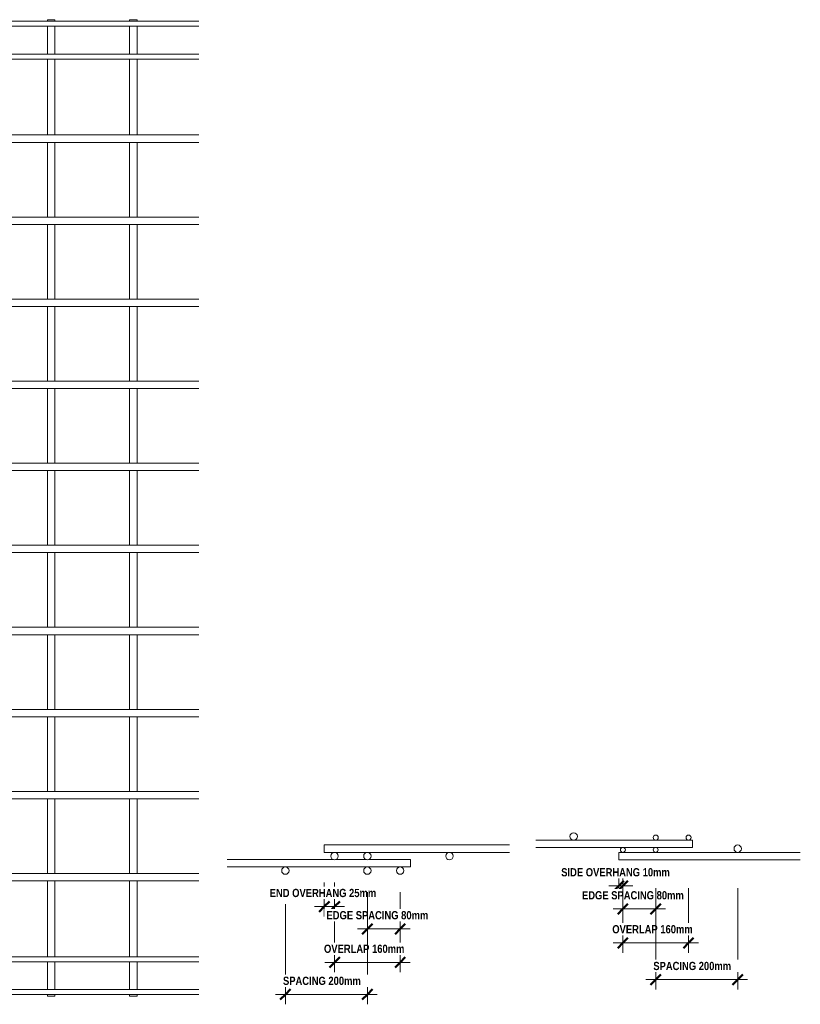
# Model space of a CAD drawing. Header units: millimetres. Extents: x -1162 to 8812, y -788 to 3349.
# Tile 4 of 4: x 6909 to 8812, y -257 to 2143. Entities that reach past the tile are written whole.
import ezdxf

# ---------------------------------------------------------------- set-up
doc = ezdxf.new("R2010")
doc.units = ezdxf.units.MM
for name, color, linetype, lineweight in [('A-ANNO-DIMS', 211, 'Continuous', 9), ('A-ANNO-DIMS-10', 211, 'Continuous', 9), ('A-GENM', 13, 'Continuous', 18)]:
    doc.layers.add(name, color=color, linetype=linetype, lineweight=lineweight)
doc.styles.add('TechnicBold_1', font='techb___.ttf', dxfattribs={"height": 20})
doc.dimstyles.new('Technic_-_DiagonalSlash_1', dxfattribs={"dimscale": 304.8, "dimtxt": 26.853907, "dimasz": 0.082021, "dimexe": 0.07874, "dimexo": 0.164042, "dimgap": 0.057415, "dimtad": 1, "dimdec": 0, "dimzin": 0, "dimdsep": 46, "dimtxsty": 'TechnicBold_1', "dimblk1": 'OBLIQUE', "dimblk2": 'OBLIQUE', "dimsah": 1, "dimcen": 0.09, "dimdle": 0.07874, "dimazin": 0, "dimtfac": 1, "dimtdec": 4, "dimtix": 1, "dimtmove": 0, "dimatfit": 3, "dimfxl": 1, "dimtvp": 1, "dimtfill": 1, "dimtolj": 1, "dimtzin": 0, "dimarcsym": 2})

# ---------------------------------------------------------------- blocks, each defined once
blk = doc.blocks.new('United Steel SE92 Double Mesh - United Steel SE92 Double Mesh-V2-Level 1')
at = {"layer": 'A-GENM'}
for p, q in [((-4916, 0), (-4932.8, 0)), ((-4916, -3.9), (-4916, 0)), ((-4636, 0), (-4652.8, 0)), ((-4636, -3.9), (-4636, 0)), ((-4454, 0), (-4454, -3.9)), ((-4436, 0), (-4454, 0)), ((-4436, -3.9), (-4436, 0)), ((-4254, 0), (-4254, -3.9)), ((-4236, 0), (-4254, 0)), ((-4236, -3.9), (-4236, 0)), ((-4054, 0), (-4054, -3.9)), ((-4036, 0), (-4054, 0)), ((-4036, -3.9), (-4036, 0)), ((-3854, 0), (-3854, -3.9)), ((-3836, 0), (-3854, 0)), ((-3836, -3.9), (-3836, 0)), ((-3654, 0), (-3654, -3.9)), ((-3636, 0), (-3654, 0)), ((-3636, -3.9), (-3636, 0)), ((-3454, 0), (-3454, -3.9)), ((-3436, 0), (-3454, 0)), ((-3436, -3.9), (-3436, 0)), ((-4854, -3.9), (-4932.8, -3.9)), ((-4932.8, -16.1), (-4854, -16.1)), ((-4916, -55.2), (-4916, -16.1)), ((-4774, -3.9), (-4836, -3.9)), ((-4836, -16.1), (-4774, -16.1)), ((-4750.8, -3.9), (-4756, -3.9)), ((-4756, -16.1), (-4750.8, -16.1)), ((-4670.8, -3.9), (-4732.8, -3.9)), ((-4732.8, -16.1), (-4670.8, -16.1)), ((-3284.9, -3.9), (-4652.8, -3.9)), ((-4652.8, -16.1), (-3284.9, -16.1)), ((-4636, -83.9), (-4636, -16.1)), ((-4454, -16.1), (-4454, -83.9)), ((-4436, -83.9), (-4436, -16.1)), ((-4254, -16.1), (-4254, -83.9)), ((-4236, -83.9), (-4236, -16.1)), ((-4054, -16.1), (-4054, -83.9)), ((-4036, -83.9), (-4036, -16.1)), ((-3854, -16.1), (-3854, -83.9)), ((-3836, -83.9), (-3836, -16.1)), ((-3654, -16.1), (-3654, -83.9)), ((-3636, -83.9), (-3636, -16.1)), ((-3454, -16.1), (-3454, -83.9)), ((-3436, -83.9), (-3436, -16.1)), ((-4916, -83.9), (-4916, -67.4)), ((-4854, -83.9), (-4932.8, -83.9)), ((-4774, -83.9), (-4836, -83.9)), ((-4750.8, -83.9), (-4756, -83.9)), ((-4670.8, -83.9), (-4732.8, -83.9)), ((-3284.9, -83.9), (-4652.8, -83.9)), ((-4932.8, -96.1), (-4854, -96.1)), ((-4916, -135.2), (-4916, -96.1)), ((-4836, -96.1), (-4774, -96.1)), ((-4756, -96.1), (-4750.8, -96.1)), ((-4732.8, -96.1), (-4670.8, -96.1)), ((-4652.8, -96.1), (-3284.9, -96.1)), ((-4636, -281), (-4636, -96.1)), ((-4454, -96.1), (-4454, -281)), ((-4436, -281), (-4436, -96.1)), ((-4254, -96.1), (-4254, -281)), ((-4236, -281), (-4236, -96.1)), ((-4054, -96.1), (-4054, -281)), ((-4036, -281), (-4036, -96.1)), ((-3854, -96.1), (-3854, -281.1)), ((-3836, -281.1), (-3836, -96.1)), ((-3654, -96.1), (-3654, -281.1)), ((-3636, -281.1), (-3636, -96.1)), ((-3454, -96.1), (-3454, -281.1)), ((-3436, -281.1), (-3436, -96.1)), ((-4934, -151.3), (-4934, -252.3)), ((-4916, -252.3), (-4916, -147.4)), ((-4654, -151.3), (-4654, -281)), ((-4854, -281), (-4950, -281)), ((-4950, -281), (-4950, -299)), ((-4934, -270.3), (-4934, -281)), ((-4916, -281), (-4916, -270.3)), ((-4774, -281), (-4836, -281)), ((-3284.9, -281), (-4756, -281)), ((-4950, -299), (-4854, -299)), ((-4934, -299), (-4934, -452.3)), ((-4916, -452.3), (-4916, -299)), ((-4836, -299), (-4774, -299)), ((-4756, -299), (-3284.9, -299)), ((-4654, -299), (-4654, -481)), ((-4636, -481), (-4636, -299)), ((-4454, -299), (-4454, -481)), ((-4436, -481), (-4436, -299)), ((-4254, -299), (-4254, -481)), ((-4236, -481), (-4236, -299)), ((-4054, -299), (-4054, -481)), ((-4036, -481), (-4036, -299)), ((-3854, -298.9), (-3854, -481.1)), ((-3836, -481.1), (-3836, -298.9)), ((-3654, -298.9), (-3654, -481.1)), ((-3636, -481.1), (-3636, -298.9)), ((-3454, -298.9), (-3454, -481.1)), ((-3436, -481.1), (-3436, -298.9)), ((-4934, -470.3), (-4934, -481)), ((-4916, -481), (-4916, -470.3)), ((-4853.9, -481), (-4950, -481)), ((-4950, -481), (-4950, -499)), ((-4950, -499), (-4853.9, -499)), ((-4934, -499), (-4934, -652.3)), ((-4916, -652.3), (-4916, -499)), ((-4773.9, -481), (-4836, -481)), ((-4836, -499), (-4773.9, -499)), ((-3284.9, -481), (-4756, -481)), ((-4756, -499), (-3284.9, -499)), ((-4654, -499), (-4654, -681)), ((-4636, -681), (-4636, -499)), ((-4454, -499), (-4454, -681)), ((-4436, -681), (-4436, -499)), ((-4254, -499), (-4254, -681)), ((-4236, -681), (-4236, -499)), ((-4054, -499), (-4054, -681)), ((-4036, -681), (-4036, -499)), ((-3854, -498.9), (-3854, -681.1)), ((-3836, -681.1), (-3836, -498.9)), ((-3654, -498.9), (-3654, -681.1)), ((-3636, -681.1), (-3636, -498.9)), ((-3454, -498.9), (-3454, -681.1)), ((-3436, -681.1), (-3436, -498.9)), ((-4934, -670.3), (-4934, -681)), ((-4916, -681), (-4916, -670.3)), ((-4853.9, -681), (-4950, -681)), ((-4950, -681), (-4950, -699)), ((-4773.9, -681), (-4836, -681)), ((-3284.9, -681), (-4756, -681)), ((-4950, -699), (-4853.9, -699)), ((-4934, -699), (-4934, -852.3)), ((-4916, -852.3), (-4916, -699)), ((-4836, -699), (-4773.9, -699)), ((-4756, -699), (-3284.9, -699)), ((-4654, -699), (-4654, -881)), ((-4636, -881), (-4636, -699)), ((-4454, -699), (-4454, -881)), ((-4436, -881), (-4436, -699)), ((-4254, -699), (-4254, -881)), ((-4236, -881), (-4236, -699)), ((-4054, -699), (-4054, -881)), ((-4036, -881), (-4036, -699)), ((-3854, -698.9), (-3854, -881.1)), ((-3836, -881.1), (-3836, -698.9)), ((-3654, -698.9), (-3654, -881.1)), ((-3636, -881.1), (-3636, -698.9)), ((-3454, -698.9), (-3454, -881.1)), ((-3436, -881.1), (-3436, -698.9)), ((-4854, -881), (-4950, -881)), ((-4950, -881), (-4950, -899)), ((-4934, -870.3), (-4934, -881)), ((-4916, -881), (-4916, -870.3)), ((-4774, -881), (-4836, -881)), ((-3284.9, -881), (-4756, -881)), ((-4950, -899), (-4854, -899)), ((-4934, -899), (-4934, -1052.3)), ((-4916, -1052.3), (-4916, -899)), ((-4836, -899), (-4774, -899)), ((-4756, -899), (-3284.9, -899)), ((-4654, -899), (-4654, -1081)), ((-4636, -1081), (-4636, -899)), ((-4454, -899), (-4454, -1081)), ((-4436, -1081), (-4436, -899)), ((-4254, -899), (-4254, -1081)), ((-4236, -1081), (-4236, -899)), ((-4054, -899), (-4054, -1081)), ((-4036, -1081), (-4036, -899)), ((-3854, -898.9), (-3854, -1081.1)), ((-3836, -1081.1), (-3836, -898.9)), ((-3654, -898.9), (-3654, -1081.1)), ((-3636, -1081.1), (-3636, -898.9)), ((-3454, -898.9), (-3454, -1081.1)), ((-3436, -1081.1), (-3436, -898.9)), ((-4934, -1070.3), (-4934, -1081)), ((-4916, -1081), (-4916, -1070.3)), ((-4854, -1081), (-4950, -1081)), ((-4950, -1081), (-4950, -1099)), ((-4950, -1099), (-4854, -1099)), ((-4934, -1099), (-4934, -1252.3)), ((-4916, -1252.3), (-4916, -1099)), ((-4774, -1081), (-4836, -1081)), ((-4836, -1099), (-4774, -1099)), ((-3284.9, -1081), (-4756, -1081)), ((-4756, -1099), (-3284.9, -1099)), ((-4654, -1099), (-4654, -1281)), ((-4636, -1281), (-4636, -1099)), ((-4454, -1099), (-4454, -1281)), ((-4436, -1281), (-4436, -1099)), ((-4254, -1099), (-4254, -1248.1)), ((-4236, -1246.3), (-4236, -1099)), ((-4054, -1099), (-4054, -1279.4)), ((-4036, -1281), (-4036, -1099)), ((-3854, -1098.9), (-3854, -1281.1)), ((-3836, -1281.1), (-3836, -1098.9)), ((-3654, -1098.9), (-3654, -1281.1)), ((-3636, -1281.1), (-3636, -1098.9)), ((-3454, -1098.9), (-3454, -1281.1)), ((-3436, -1281.1), (-3436, -1098.9)), ((-4934, -1270.3), (-4934, -1281)), ((-4916, -1281), (-4916, -1270.3)), ((-4854, -1281), (-4950, -1281)), ((-4950, -1281), (-4950, -1299)), ((-4774, -1281), (-4836, -1281)), ((-4340, -1281), (-4756, -1281)), ((-3284.9, -1281), (-4051, -1281)), ((-4950, -1299), (-4854, -1299)), ((-4934, -1299), (-4934, -1452.3)), ((-4916, -1452.3), (-4916, -1299)), ((-4836, -1299), (-4774, -1299)), ((-4756, -1299), (-4369.7, -1299)), ((-4654, -1299), (-4654, -1481)), ((-4636, -1481), (-4636, -1299)), ((-4454, -1299), (-4454, -1392.5)), ((-4436, -1364.7), (-4436, -1299)), ((-4021.4, -1299), (-3284.9, -1299)), ((-3854, -1298.9), (-3854, -1481.1)), ((-3836, -1481.1), (-3836, -1298.9)), ((-3654, -1298.9), (-3654, -1481.1)), ((-3636, -1481.1), (-3636, -1298.9)), ((-3454, -1298.9), (-3454, -1481.1)), ((-3436, -1481.1), (-3436, -1298.9)), ((-4854, -1481), (-4950, -1481)), ((-4950, -1481), (-4950, -1499)), ((-4934, -1470.3), (-4934, -1481)), ((-4916, -1481), (-4916, -1470.3)), ((-4774, -1481), (-4836.1, -1481)), ((-4488.9, -1481), (-4756.1, -1481)), ((-3284.9, -1481), (-3902.1, -1481)), ((-4950, -1499), (-4854, -1499)), ((-4934, -1499), (-4934, -1652.3)), ((-4916, -1652.3), (-4916, -1499)), ((-4836.1, -1499), (-4774, -1499)), ((-4756.1, -1499), (-4491.3, -1499)), ((-4654, -1499), (-4654, -1681)), ((-4636, -1681), (-4636, -1499)), ((-3899.8, -1499), (-3284.9, -1499)), ((-3854, -1498.9), (-3854, -1681.1)), ((-3836, -1681.1), (-3836, -1498.9)), ((-3654, -1498.9), (-3654, -1681.1)), ((-3636, -1681.1), (-3636, -1498.9)), ((-3454, -1498.9), (-3454, -1681.1)), ((-3436, -1681.1), (-3436, -1498.9)), ((-4934, -1670.3), (-4934, -1681)), ((-4916, -1681), (-4916, -1670.3)), ((-4854, -1681), (-4950, -1681)), ((-4950, -1681), (-4950, -1699)), ((-4950, -1699), (-4854, -1699)), ((-4934, -1699), (-4934, -1852.3)), ((-4916, -1852.3), (-4916, -1699)), ((-4774, -1681), (-4836.1, -1681)), ((-4836.1, -1699), (-4774, -1699)), ((-4459.9, -1681), (-4756.1, -1681)), ((-4756.1, -1699), (-4450.3, -1699)), ((-4654, -1699), (-4654, -1881)), ((-4636, -1881), (-4636, -1699)), ((-4454, -1699), (-4454, -1881)), ((-3940.8, -1699), (-3284.9, -1699)), ((-3284.9, -1681), (-3931.2, -1681)), ((-3854, -1698.9), (-3854, -1881.1)), ((-3836, -1881.1), (-3836, -1698.9)), ((-3654, -1698.9), (-3654, -1881.1)), ((-3636, -1881.1), (-3636, -1698.9)), ((-3454, -1698.9), (-3454, -1881.1)), ((-3436, -1881.1), (-3436, -1698.9)), ((-4436, -1881), (-4436, -1719.9)), ((-4036, -1881), (-4036, -1795.5)), ((-4054, -1805.2), (-4054, -1881)), ((-4254, -1836.5), (-4254, -1881)), ((-4236, -1881), (-4236, -1838.3)), ((-4934, -1870.3), (-4934, -1881)), ((-4916, -1881), (-4916, -1870.3)), ((-4854, -1881), (-4950, -1881)), ((-4950, -1881), (-4950, -1899)), ((-4774, -1881), (-4836.1, -1881)), ((-3284.9, -1881), (-4756.1, -1881)), ((-4950, -1899), (-4854, -1899)), ((-4934, -1899), (-4934, -2052.3)), ((-4916, -2052.3), (-4916, -1899)), ((-4836.1, -1899), (-4774, -1899)), ((-4756.1, -1899), (-3284.9, -1899)), ((-4654, -1899), (-4654, -2081)), ((-4636, -2081), (-4636, -1899)), ((-4454, -1899), (-4454, -2081)), ((-4436, -2081), (-4436, -1899)), ((-4254, -1899), (-4254, -2081)), ((-4236, -2081), (-4236, -1899)), ((-4054, -1899), (-4054, -2081)), ((-4036, -2081), (-4036, -1899)), ((-3854, -1898.9), (-3854, -2081.1)), ((-3836, -2081.1), (-3836, -1898.9)), ((-3654, -1898.9), (-3654, -2081.1)), ((-3636, -2081.1), (-3636, -1898.9)), ((-3454, -1898.9), (-3454, -2081.1)), ((-3436, -2081.1), (-3436, -1898.9)), ((-4854, -2081), (-4950, -2081)), ((-4950, -2081), (-4950, -2099)), ((-4934, -2070.3), (-4934, -2081)), ((-4916, -2081), (-4916, -2070.3)), ((-4774, -2081), (-4836, -2081)), ((-3284.9, -2081), (-4756, -2081)), ((-4950, -2099), (-4854, -2099)), ((-4934, -2099), (-4934, -2255.2)), ((-4916, -2255.2), (-4916, -2099)), ((-4836, -2099), (-4774, -2099)), ((-4756, -2099), (-3284.9, -2099)), ((-4654, -2099), (-4654, -2283.9)), ((-4636, -2283.9), (-4636, -2099)), ((-4454, -2099), (-4454, -2283.9)), ((-4436, -2283.9), (-4436, -2099)), ((-4254, -2099), (-4254, -2283.9)), ((-4236, -2283.9), (-4236, -2099)), ((-4054, -2099), (-4054, -2283.9)), ((-4036, -2283.9), (-4036, -2099)), ((-3854, -2098.9), (-3854, -2283.9)), ((-3836, -2283.9), (-3836, -2098.9)), ((-3654, -2098.9), (-3654, -2283.9)), ((-3636, -2283.9), (-3636, -2098.9)), ((-3454, -2098.9), (-3454, -2283.9)), ((-3436, -2283.9), (-3436, -2098.9)), ((-4934, -2267.4), (-4934, -2283.9)), ((-4916, -2283.9), (-4916, -2267.4)), ((-4854, -2283.9), (-4950, -2283.9)), ((-4950, -2283.9), (-4950, -2296.1)), ((-4950, -2296.1), (-4854, -2296.1)), ((-4934, -2296.1), (-4934, -2335.2)), ((-4916, -2335.2), (-4916, -2296.1)), ((-4774, -2283.9), (-4836, -2283.9)), ((-4836, -2296.1), (-4774, -2296.1)), ((-3284.9, -2283.9), (-4756, -2283.9)), ((-4756, -2296.1), (-3284.9, -2296.1)), ((-4654, -2296.1), (-4654, -2363.9)), ((-4636, -2363.9), (-4636, -2296.1)), ((-4454, -2296.1), (-4454, -2363.9)), ((-4436, -2363.9), (-4436, -2296.1)), ((-4254, -2296.1), (-4254, -2363.9)), ((-4236, -2363.9), (-4236, -2296.1)), ((-4054, -2296.1), (-4054, -2363.9)), ((-4036, -2363.9), (-4036, -2296.1)), ((-3854, -2296.1), (-3854, -2363.9)), ((-3836, -2363.9), (-3836, -2296.1)), ((-3654, -2296.1), (-3654, -2363.9)), ((-3636, -2363.9), (-3636, -2296.1)), ((-3454, -2296.1), (-3454, -2363.9)), ((-3436, -2363.9), (-3436, -2296.1)), ((-4934, -2347.4), (-4934, -2363.9)), ((-4916, -2363.9), (-4916, -2347.4)), ((-4854, -2351.3), (-4854, -2363.9)), ((-4836, -2363.9), (-4836, -2351.3)), ((-3284.9, -2363.9), (-4950, -2363.9)), ((-4950, -2363.9), (-4950, -2376.1)), ((-4950, -2376.1), (-3284.9, -2376.1)), ((-4934, -2376.1), (-4934, -2380)), ((-4934, -2380), (-4916, -2380)), ((-4916, -2380), (-4916, -2376.1)), ((-4854, -2376.1), (-4854, -2380)), ((-4854, -2380), (-4836, -2380)), ((-4836, -2380), (-4836, -2376.1)), ((-4654, -2376.1), (-4654, -2380)), ((-4654, -2380), (-4636, -2380)), ((-4636, -2380), (-4636, -2376.1)), ((-4454, -2376.1), (-4454, -2380)), ((-4454, -2380), (-4436, -2380)), ((-4436, -2380), (-4436, -2376.1)), ((-4254, -2376.1), (-4254, -2380)), ((-4254, -2380), (-4236, -2380)), ((-4236, -2380), (-4236, -2376.1)), ((-4054, -2376.1), (-4054, -2380)), ((-4054, -2380), (-4036, -2380)), ((-4036, -2380), (-4036, -2376.1)), ((-3854, -2376.1), (-3854, -2380)), ((-3854, -2380), (-3836, -2380)), ((-3836, -2380), (-3836, -2376.1)), ((-3654, -2376.1), (-3654, -2380)), ((-3654, -2380), (-3636, -2380)), ((-3636, -2380), (-3636, -2376.1)), ((-3454, -2376.1), (-3454, -2380)), ((-3454, -2380), (-3436, -2380)), ((-3436, -2380), (-3436, -2376.1))]:
    blk.add_line(p, q, dxfattribs=at)
blk = doc.blocks.new('United Steel SE92 Double Mesh - United Steel SE92 Double Mesh-293096-Section A')
at = {"layer": 'A-GENM'}
for p, q in [((-5439.8, 131), (-5891.2, 131)), ((-5891.2, 131), (-5891.2, 122)), ((-5891.2, 122), (-5891.2, 113)), ((-5891.2, 113), (-5439.8, 113))]:
    blk.add_line(p, q, dxfattribs=at)
for centre, start, end in [((-5866.2, 104), 0, 180), ((-5866.2, 104), 180, 360), ((-5786.2, 104), 0, 180), ((-5786.2, 104), 180, 360), ((-5586.2, 104), 360, 180), ((-5586.2, 104), 180, 360)]:
    blk.add_arc(centre, 9, start, end, dxfattribs=at)
blk = doc.blocks.new('United Steel SE92 Double Mesh - United Steel SE92 Double Mesh-V3-Section A')
at = {"layer": 'A-GENM'}
for p, q in [((-5868.5, 95.4), (-6128.1, 95.4)), ((-6128.1, 77.4), (-5681.2, 77.4)), ((-5788.5, 95.4), (-5863.8, 95.4)), ((-5681.2, 95.4), (-5783.8, 95.4)), ((-5681.2, 86.4), (-5681.2, 95.4)), ((-5681.2, 77.4), (-5681.2, 86.4))]:
    blk.add_line(p, q, dxfattribs=at)
for centre, start, end in [((-5986.2, 68.5), 360, 180), ((-5786.2, 68.5), 0, 180), ((-5706.2, 68.5), 0, 180), ((-5986.2, 68.5), 180, 360), ((-5786.2, 68.5), 180, 360), ((-5706.2, 68.5), 180, 360)]:
    blk.add_arc(centre, 9, start, end, dxfattribs=at)
blk = doc.blocks.new('United Steel SE92 Double Mesh - United Steel SE92 Double Mesh-293096-Section B')
at = {"layer": 'A-GENM'}
for p, q in [((-1728.7, 113), (-2171.3, 113)), ((-2171.3, 113), (-2171.3, 104)), ((-2171.3, 104), (-2171.3, 95)), ((-2171.3, 95), (-1728.7, 95))]:
    blk.add_line(p, q, dxfattribs=at)
for centre, radius, start, end in [((-2161.3, 119.1), 6.1, 360, 180), ((-2081.3, 119.1), 6.1, 360, 180), ((-1881.3, 122), 9, 360, 180), ((-1881.3, 122), 9, 180, 360), ((-2161.3, 119.1), 6.1, 180, 360), ((-2081.3, 119.1), 6.1, 180, 360)]:
    blk.add_arc(centre, radius, start, end, dxfattribs=at)
blk = doc.blocks.new('United Steel SE92 Double Mesh - United Steel SE92 Double Mesh-V4-Section B')
at = {"layer": 'A-GENM'}
for p, q in [((-1991.2, 142.9), (-2373.6, 142.9)), ((-2373.6, 124.9), (-2162.7, 124.9)), ((-2159.9, 124.9), (-2082.7, 124.9)), ((-2079.9, 124.9), (-1991.2, 124.9)), ((-1991.2, 133.9), (-1991.2, 142.9)), ((-1991.2, 124.9), (-1991.2, 133.9))]:
    blk.add_line(p, q, dxfattribs=at)
for centre, radius, start, end in [((-2281.2, 151.9), 9, 360, 180), ((-2281.2, 151.9), 9, 180, 360), ((-2081.2, 149), 6.1, 360, 180), ((-2081.2, 149), 6.1, 180, 360), ((-2001.2, 149), 6.1, 360, 180), ((-2001.2, 149), 6.1, 180, 360)]:
    blk.add_arc(centre, radius, start, end, dxfattribs=at)
blk = doc.blocks.new('DIMBLOCK3-Section A')
at = {"layer": 'A-ANNO-DIMS-10'}
for p, q in [((7651.9, -19.3), (7651.9, 39.9)), ((7676.9, -19.3), (7676.9, 39.9)), ((7700.9, -19.3), (7627.9, -19.3)), ((7651.9, -19.3), (7651.9, -43.3)), ((7676.9, -19.3), (7676.9, -43.3))]:
    blk.add_line(p, q, dxfattribs=at)
at = {"layer": 'A-ANNO-DIMS-10', "lineweight": 50}
for p, q in [((7651.9, -19.3), (7639.4, -31.8)), ((7651.9, -19.3), (7664.4, -6.8)), ((7676.9, -19.3), (7664.4, -31.8)), ((7676.9, -19.3), (7689.4, -6.8))]:
    blk.add_line(p, q, dxfattribs=at)
at = {"layer": 'A-ANNO-DIMS-10', "color": 0, "insert": (7518.8, 24), "char_height": 20, "width": 349.484, "attachment_point": 1, "line_spacing_factor": 0.959068, "style": 'TechnicBold_1', "bg_fill": 3, "box_fill_scale": 1.25, "bg_fill_color": 9, "bg_fill_true_color": 13158600, "bg_fill_transparency": 0}
blk.add_mtext('END OVERHANG 25mm', dxfattribs=at)
blk = doc.blocks.new('_Oblique')
at = {"color": 0, "linetype": 'ByBlock', "lineweight": -2}
blk.add_line((-0.5, -0.5), (0.5, 0.5), dxfattribs=at)
blk = doc.blocks.new('DIMBLOCK4-Section A')
at = {"layer": 'A-ANNO-DIMS-10'}
for p, q in [((7676.9, -155.3), (7676.9, -13.6)), ((7836.9, -155.3), (7836.9, -13.6)), ((7860.9, -155.3), (7652.9, -155.3)), ((7676.9, -155.3), (7676.9, -179.3)), ((7836.9, -155.3), (7836.9, -179.3))]:
    blk.add_line(p, q, dxfattribs=at)
at = {"layer": 'A-ANNO-DIMS-10', "lineweight": 50}
for p, q in [((7676.9, -155.3), (7689.4, -142.8)), ((7836.9, -155.3), (7849.4, -142.8)), ((7676.9, -155.3), (7664.4, -167.8)), ((7836.9, -155.3), (7824.4, -167.8))]:
    blk.add_line(p, q, dxfattribs=at)
at = {"layer": 'A-ANNO-DIMS-10', "color": 0, "insert": (7651.1, -112), "char_height": 20, "width": 253.961, "attachment_point": 1, "line_spacing_factor": 0.959068, "style": 'TechnicBold_1', "bg_fill": 3, "box_fill_scale": 1.25, "bg_fill_color": 9, "bg_fill_true_color": 13158600, "bg_fill_transparency": 0}
blk.add_mtext('OVERLAP 160mm', dxfattribs=at)
blk = doc.blocks.new('DIMBLOCK5-Section A')
at = {"layer": 'A-ANNO-DIMS-10'}
for p, q in [((7756.9, -73.5), (7756.9, 15.9)), ((7836.9, -73.5), (7836.9, 15.9)), ((7860.9, -73.5), (7732.9, -73.5)), ((7756.9, -73.5), (7756.9, -97.5)), ((7836.9, -73.5), (7836.9, -97.5))]:
    blk.add_line(p, q, dxfattribs=at)
at = {"layer": 'A-ANNO-DIMS-10', "lineweight": 50}
for p, q in [((7756.9, -73.5), (7769.4, -61)), ((7836.9, -73.5), (7849.4, -61)), ((7756.9, -73.5), (7744.4, -86)), ((7836.9, -73.5), (7824.4, -86))]:
    blk.add_line(p, q, dxfattribs=at)
at = {"layer": 'A-ANNO-DIMS-10', "color": 0, "insert": (7657.2, -30.2), "char_height": 20, "width": 335.29, "attachment_point": 1, "line_spacing_factor": 0.959068, "style": 'TechnicBold_1', "bg_fill": 3, "box_fill_scale": 1.25, "bg_fill_color": 9, "bg_fill_true_color": 13158600, "bg_fill_transparency": 0}
blk.add_mtext('EDGE SPACING 80mm', dxfattribs=at)
blk = doc.blocks.new('DIMBLOCK6-Section A')
at = {"layer": 'A-ANNO-DIMS-10'}
for p, q in [((7556.9, -233.3), (7556.9, -13.6)), ((7756.9, -233.3), (7756.9, -13.6)), ((7780.9, -233.3), (7532.9, -233.3)), ((7556.9, -233.3), (7556.9, -257.3)), ((7756.9, -233.3), (7756.9, -257.3))]:
    blk.add_line(p, q, dxfattribs=at)
at = {"layer": 'A-ANNO-DIMS-10', "lineweight": 50}
for p, q in [((7556.9, -233.3), (7544.4, -245.8)), ((7556.9, -233.3), (7569.4, -220.8)), ((7756.9, -233.3), (7744.4, -245.8)), ((7756.9, -233.3), (7769.4, -220.8))]:
    blk.add_line(p, q, dxfattribs=at)
at = {"layer": 'A-ANNO-DIMS-10', "color": 0, "insert": (7551.1, -190.1), "char_height": 20, "width": 253.961, "attachment_point": 1, "line_spacing_factor": 0.959068, "style": 'TechnicBold_1', "bg_fill": 3, "box_fill_scale": 1.25, "bg_fill_color": 9, "bg_fill_true_color": 13158600, "bg_fill_transparency": 0}
blk.add_mtext('SPACING 200mm', dxfattribs=at)
blk = doc.blocks.new('DIMBLOCK7-Section B')
at = {"layer": 'A-ANNO-DIMS-10'}
for p, q in [((8369.8, 31.2), (8369.8, 55.2)), ((8379.8, 31.2), (8379.8, 55.2)), ((8345.8, 31.2), (8403.8, 31.2)), ((8369.8, 31.2), (8369.8, 25.5)), ((8379.8, 31.2), (8379.8, 25.5))]:
    blk.add_line(p, q, dxfattribs=at)
at = {"layer": 'A-ANNO-DIMS-10', "lineweight": 50}
for p, q in [((8369.8, 31.2), (8357.3, 18.7)), ((8379.8, 31.2), (8367.3, 18.7)), ((8369.8, 31.2), (8382.3, 43.7)), ((8379.8, 31.2), (8392.3, 43.7))]:
    blk.add_line(p, q, dxfattribs=at)
at = {"layer": 'A-ANNO-DIMS-10', "color": 0, "insert": (8229.5, 74.5), "char_height": 20, "width": 348.717, "attachment_point": 1, "line_spacing_factor": 0.959068, "style": 'TechnicBold_1', "bg_fill": 3, "box_fill_scale": 1.25, "bg_fill_color": 9, "bg_fill_true_color": 13158600, "bg_fill_transparency": 0}
blk.add_mtext('SIDE OVERHANG 10mm', dxfattribs=at)
blk = doc.blocks.new('DIMBLOCK8-Section B')
at = {"layer": 'A-ANNO-DIMS-10'}
for p, q in [((8379.8, -24.8), (8379.8, 25.5)), ((8459.8, -24.8), (8459.8, 25.5)), ((8355.8, -24.8), (8483.8, -24.8)), ((8379.8, -24.8), (8379.8, -48.8)), ((8459.8, -24.8), (8459.8, -48.8))]:
    blk.add_line(p, q, dxfattribs=at)
at = {"layer": 'A-ANNO-DIMS-10', "lineweight": 50}
for p, q in [((8379.8, -24.8), (8392.3, -12.3)), ((8459.8, -24.8), (8472.3, -12.3)), ((8379.8, -24.8), (8367.3, -37.3)), ((8459.8, -24.8), (8447.3, -37.3))]:
    blk.add_line(p, q, dxfattribs=at)
at = {"layer": 'A-ANNO-DIMS-10', "color": 0, "insert": (8280.1, 18.4), "char_height": 20, "width": 335.29, "attachment_point": 1, "line_spacing_factor": 0.959068, "style": 'TechnicBold_1', "bg_fill": 3, "box_fill_scale": 1.25, "bg_fill_color": 9, "bg_fill_true_color": 13158600, "bg_fill_transparency": 0}
blk.add_mtext('EDGE SPACING 80mm', dxfattribs=at)
blk = doc.blocks.new('DIMBLOCK9-Section B')
at = {"layer": 'A-ANNO-DIMS-10'}
for p, q in [((8379.8, -107.7), (8379.8, 25.5)), ((8539.9, -107.7), (8539.9, 25.5)), ((8355.8, -107.7), (8563.9, -107.7)), ((8379.8, -107.7), (8379.8, -131.7)), ((8539.9, -107.7), (8539.9, -131.7))]:
    blk.add_line(p, q, dxfattribs=at)
at = {"layer": 'A-ANNO-DIMS-10', "lineweight": 50}
for p, q in [((8379.8, -107.7), (8392.3, -95.2)), ((8539.9, -107.7), (8552.4, -95.2)), ((8379.8, -107.7), (8367.3, -120.2)), ((8539.9, -107.7), (8527.4, -120.2))]:
    blk.add_line(p, q, dxfattribs=at)
at = {"layer": 'A-ANNO-DIMS-10', "color": 0, "insert": (8354, -64.4), "char_height": 20, "width": 253.961, "attachment_point": 1, "line_spacing_factor": 0.959068, "style": 'TechnicBold_1', "bg_fill": 3, "box_fill_scale": 1.25, "bg_fill_color": 9, "bg_fill_true_color": 13158600, "bg_fill_transparency": 0}
blk.add_mtext('OVERLAP 160mm', dxfattribs=at)
blk = doc.blocks.new('DIMBLOCK10-Section B')
at = {"layer": 'A-ANNO-DIMS-10'}
for p, q in [((8459.8, -197.1), (8459.8, 25.5)), ((8659.8, -197.1), (8659.8, 25.5)), ((8435.8, -197.1), (8683.8, -197.1)), ((8459.8, -197.1), (8459.8, -221.1)), ((8659.8, -197.1), (8659.8, -221.1))]:
    blk.add_line(p, q, dxfattribs=at)
at = {"layer": 'A-ANNO-DIMS-10', "lineweight": 50}
for p, q in [((8459.8, -197.1), (8472.3, -184.6)), ((8659.8, -197.1), (8672.3, -184.6)), ((8459.8, -197.1), (8447.3, -209.6)), ((8659.8, -197.1), (8647.3, -209.6))]:
    blk.add_line(p, q, dxfattribs=at)
at = {"layer": 'A-ANNO-DIMS-10', "color": 0, "insert": (8454, -153.9), "char_height": 20, "width": 253.961, "attachment_point": 1, "line_spacing_factor": 0.959068, "style": 'TechnicBold_1', "bg_fill": 3, "box_fill_scale": 1.25, "bg_fill_color": 9, "bg_fill_true_color": 13158600, "bg_fill_transparency": 0}
blk.add_mtext('SPACING 200mm', dxfattribs=at)

msp = doc.modelspace()

# ---------------------------------------------------------------- block references
at = {"layer": 'A-GENM'}
for name, p in [('United Steel SE92 Double Mesh - United Steel SE92 Double Mesh-V2-Level 1', (10631.2, 2142.6)), ('United Steel SE92 Double Mesh - United Steel SE92 Double Mesh-V4-Section B', (10541.1, 0)), ('United Steel SE92 Double Mesh - United Steel SE92 Double Mesh-293096-Section A', (13543.1, 0)), ('United Steel SE92 Double Mesh - United Steel SE92 Double Mesh-293096-Section B', (10541.1, 0)), ('United Steel SE92 Double Mesh - United Steel SE92 Double Mesh-V3-Section A', (13543.1, 0))]:
    msp.add_blockref(name, p, dxfattribs=at)

# ---------------------------------------------------------------- dimensions: what is measured, and where the dimension line sits
at = {"layer": 'A-ANNO-DIMS'}
dim = msp.add_linear_dim(base=(8379.8, 31.2), p1=(8369.8, 75.5), p2=(8379.8, 75.5), text='SIDE OVERHANG 10mm', dimstyle='Technic_-_DiagonalSlash_1', override={"dimpost": '<>', "dimfxl": 10}, dxfattribs=at)
dim.commit()
dim.dimension.update_dxf_attribs({"geometry": 'DIMBLOCK7-Section B', "text_midpoint": (8374.8, 59.1)})

# ---------------------------------------------------------------- next in the draw order: dimensions: what is measured, and where the dimension line sits
for base, p1, p2, text, override, picture, middle in [((7651.9, -19.3), (7676.9, 89.9), (7651.9, 89.9), 'END OVERHANG 25mm', {"dimpost": '<>', "dimfxl": 25}, 'DIMBLOCK3-Section A', (7664.4, 8.5)), ((8459.8, -24.8), (8379.8, 75.5), (8459.8, 75.5), 'EDGE SPACING 80mm', {"dimpost": '<>', "dimfxl": 80}, 'DIMBLOCK8-Section B', (8419.8, 3))]:
    dim = msp.add_linear_dim(base=base, p1=p1, p2=p2, text=text, dimstyle='Technic_-_DiagonalSlash_1', override=override, dxfattribs=at)
    dim.commit()
    dim.dimension.update_dxf_attribs({"geometry": picture, "text_midpoint": middle})

# ---------------------------------------------------------------- next in the draw order: dimensions: what is measured, and where the dimension line sits
for base, p1, p2, override, picture, middle in [((8539.9, -107.7), (8379.8, 75.5), (8539.9, 75.5), {"dimpost": '<>', "dimfxl": 160.089569}, 'DIMBLOCK9-Section B', (8459.8, -80)), ((7676.9, -155.3), (7836.9, 36.4), (7676.9, 36.4), {"dimpost": '<>', "dimfxl": 159.999548}, 'DIMBLOCK4-Section A', (7756.9, -127.6))]:
    dim = msp.add_linear_dim(base=base, p1=p1, p2=p2, text='OVERLAP 160mm', dimstyle='Technic_-_DiagonalSlash_1', override=override, dxfattribs=at)
    dim.commit()
    dim.dimension.update_dxf_attribs({"geometry": picture, "text_midpoint": middle})

# ---------------------------------------------------------------- next in the draw order: dimensions: what is measured, and where the dimension line sits
for base, p1, p2, text, override, picture, middle in [((8659.8, -197.1), (8459.8, 75.5), (8659.8, 75.5), 'SPACING 200mm', {"dimpost": '<>', "dimfxl": 200}, 'DIMBLOCK10-Section B', (8559.8, -169.3)), ((7756.9, -73.5), (7836.9, 65.9), (7756.9, 65.9), 'EDGE SPACING 80mm', {"dimpost": '<>', "dimfxl": 79.999548}, 'DIMBLOCK5-Section A', (7796.9, -45.6))]:
    dim = msp.add_linear_dim(base=base, p1=p1, p2=p2, text=text, dimstyle='Technic_-_DiagonalSlash_1', override=override, dxfattribs=at)
    dim.commit()
    dim.dimension.update_dxf_attribs({"geometry": picture, "text_midpoint": middle})

# ---------------------------------------------------------------- next in the draw order: dimensions: what is measured, and where the dimension line sits
dim = msp.add_linear_dim(base=(7556.9, -233.3), p1=(7756.9, 36.4), p2=(7556.9, 36.4), text='SPACING 200mm', dimstyle='Technic_-_DiagonalSlash_1', override={"dimpost": '<>', "dimfxl": 200}, dxfattribs=at)
dim.commit()
dim.dimension.update_dxf_attribs({"geometry": 'DIMBLOCK6-Section A', "text_midpoint": (7656.9, -205.5)})

doc.saveas('drawing.dxf')
